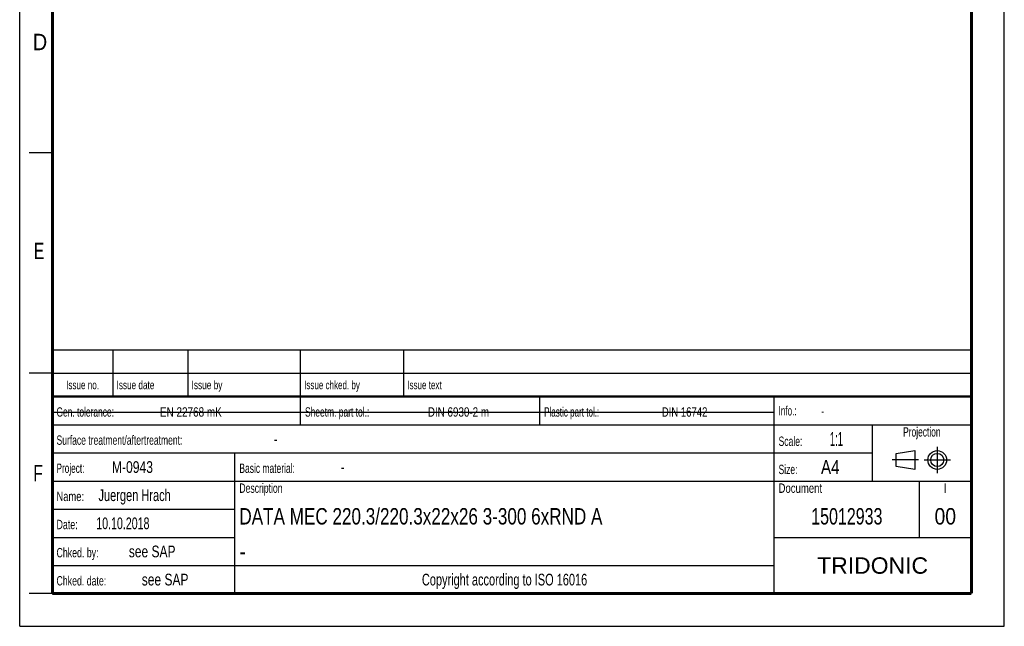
# Model space of a CAD drawing. Header units: millimetres. Extents: x 0 to 210, y 0 to 297.
# Tile 1 of 21: x 0 to 210, y 0 to 129. Entities that reach past the tile are written whole.
import ezdxf
from ezdxf.enums import TextEntityAlignment as Align

# ---------------------------------------------------------------- set-up
doc = ezdxf.new("R2010")
doc.units = ezdxf.units.MM
doc.header["$LTSCALE"] = 19.36
doc.linetypes.add('CENTER', pattern=[0.6, 0.375, -0.075, 0.075, -0.075])
doc.layers.get('0').update_dxf_attribs({"linetype": 'CONTINUOUS'})
doc.layers.add('DEFAULT_1', color=7, linetype='CENTER')
doc.layers.add('Z_NOTICE', color=7, linetype='CONTINUOUS')
doc.styles.get("Standard").update_dxf_attribs({"font": 'txt', "width": 0.7})
doc.styles.add('TEXTSTYLE_2', font='txt', dxfattribs={"width": 0.75})
doc.styles.add('TEXTSTYLE_5', font='arial.ttf')

# ---------------------------------------------------------------- blocks, each defined once
blk = doc.blocks.new('PROJEKTIONSMETHODE_BL0', base_point=(192.31, 35.47))
at = {"color": 2, "linetype": 'CONTINUOUS'}
for p, q in [((186.91, 36.87), (190.91, 37.47)), ((186.91, 34.07), (186.91, 36.87)), ((190.91, 37.47), (190.91, 33.47)), ((190.91, 33.47), (186.91, 34.07))]:
    blk.add_line(p, q, dxfattribs=at)
for radius in [2, 1.4]:
    blk.add_circle((195.71, 35.47), radius, dxfattribs=at)
at = {"layer": 'DEFAULT_1', "color": 2, "linetype": 'CENTER'}
for p, q in [((195.71, 38.27), (195.71, 32.67)), ((191.71, 35.47), (186.11, 35.47)), ((192.91, 35.47), (198.5, 35.47))]:
    blk.add_line(p, q, dxfattribs=at)

msp = doc.modelspace()

# ---------------------------------------------------------------- linework, layer by layer
at = {"color": 2, "linetype": 'CONTINUOUS'}
for p, q in [((0, 0), (0, 297)), ((210, 0), (210, 297)), ((7, 101), (2, 101)), ((6.914, 48.96), (6.914, 58.96)), ((6.914, 58.96), (202.914, 58.96)), ((19.914, 48.96), (19.914, 58.96)), ((35.914, 48.96), (35.914, 58.96)), ((59.914, 48.96), (59.914, 58.96)), ((81.914, 48.96), (81.914, 58.96)), ((202.914, 48.96), (202.914, 58.96)), ((7, 54), (2, 54)), ((6.914, 53.96), (202.914, 53.96)), ((6.914, 6.96), (6.914, 48.96)), ((6.914, 48.96), (202.914, 48.96)), ((6.914, 48.96), (202.914, 48.96)), ((59.914, 42.96), (59.914, 48.96)), ((110.914, 42.96), (110.914, 48.96)), ((160.914, 6.96), (160.914, 48.96)), ((202.914, 6.96), (202.914, 48.96)), ((6.914, 42.96), (202.914, 42.96)), ((181.914, 30.96), (181.914, 42.96)), ((6.914, 36.96), (181.914, 36.96)), ((45.914, 6.96), (45.914, 36.96)), ((6.914, 30.96), (202.914, 30.96)), ((191.914, 18.96), (191.914, 30.96)), ((6.914, 24.96), (45.914, 24.96)), ((6.914, 18.96), (45.914, 18.96)), ((160.914, 18.96), (202.914, 18.96)), ((6.914, 12.96), (160.914, 12.96)), ((7, 7), (2, 7)), ((6.914, 6.96), (202.914, 6.96)), ((0, 0), (210, 0))]:
    msp.add_line(p, q, dxfattribs=at)
at = {"color": 7, "linetype": 'CONTINUOUS'}
msp.add_line((6.949, 45.693), (160.749, 45.693), dxfattribs=at)
for points, const_width in [([(7, 7), (7, 290)], 0.7), ([(203, 7), (203, 290)], 0.7), ([(7, 49), (203, 49)], 0.5), ([(7, 7), (203, 7)], 0.7)]:
    msp.add_lwpolyline(points, dxfattribs=dict(at, const_width=const_width))

# ---------------------------------------------------------------- block references
at = {"color": 2, "linetype": 'CONTINUOUS'}
msp.add_blockref('PROJEKTIONSMETHODE_BL0', (192.305, 35.47), dxfattribs=at)

# ---------------------------------------------------------------- texts
at = {"color": 5, "linetype": 'CONTINUOUS', "style": 'TEXTSTYLE_2'}
for s, width, p in [('D', 0.904762, (2.807, 122.857)), ('E', 0.714286, (3.002, 78.302)), ('F', 0.714286, (2.922, 30.897))]:
    msp.add_text(s, height=3.5, dxfattribs=dict(at, width=width)).set_placement(p)
at = {"layer": 'Z_NOTICE', "color": 5, "linetype": 'CONTINUOUS', "style": 'TEXTSTYLE_2'}
for s, height, width, p in [('Issue date ', 1.8, 0.725108, (20.664, 50.56)), ('Issue by ', 1.8, 0.732804, (36.664, 50.56)), ('Issue chked. by', 1.8, 0.711111, (60.664, 50.56)), ('Issue text ', 1.8, 0.712121, (82.664, 50.56)), ('Gen. tolerance:', 2, 0.669841, (7.851, 44.71)), ('EN 22768 mK', 2, 0.792208, (29.911, 44.71)), ('Sheetm. part tol.:', 2, 0.67328, (60.851, 44.71)), ('DIN 6930-2 m', 2, 0.78373, (87.053, 44.71)), ('Plastic part tol.:', 2, 0.642857, (111.851, 44.71)), ('DIN 16742', 2, 0.759259, (136.958, 44.71)), ('Info.: ', 2, 0.64966, (161.851, 44.96)), ('Surface treatment/aftertreatment: ', 2, 0.681373, (7.851, 38.71)), ('Scale:  ', 2, 0.684524, (161.851, 38.46)), ('1:1', 3, 0.5, (172.803, 38.46)), ('-', 2.5, 0.714286, (54.184, 38.71)), ('Project: ', 2, 0.656085, (7.851, 32.71)), ('M-0943', 2.5, 0.77381, (19.661, 32.71)), ('Basic material: ', 2, 0.675595, (46.851, 32.71)), ('-', 2.5, 0.714286, (68.47, 32.71)), ('Size: ', 2, 0.678571, (161.851, 32.46)), (' A4', 3, 0.809524, (169.994, 32.46)), ('Juergen Hrach', 2.5, 0.703297, (16.803, 26.71)), ('Description', 2, 0.688312, (46.851, 28.46)), ('Document', 2, 0.761905, (161.851, 28.46)), ('Name: ', 2, 0.746032, (7.851, 26.71)), ('10.10.2018', 2.5, 0.678571, (16.327, 20.71)), ('Date: ', 2, 0.706349, (7.851, 20.71)), ('Chked. by: ', 2, 0.701299, (7.851, 14.71)), ('see SAP', 2.5, 0.765306, (23.28, 14.71)), ('Chked. date: ', 2, 0.699634, (7.851, 8.71)), ('see SAP', 2.5, 0.765306, (26.042, 8.71))]:
    msp.add_text(s, height=height, dxfattribs=dict(at, width=width)).set_placement(p)
for s, height, width, p in [('Issue no.', 1.8, 0.719577, (13.414, 50.56)), ('Projection', 2, 0.671429, (192.414, 40.46)), ('I', 2, 0.833333, (197.414, 28.46)), ('Copyright according to ISO 16016', 2.5, 0.700149, (103.414, 8.71))]:
    msp.add_text(s, height=height, dxfattribs=dict(at, width=width)).set_placement(p, align=Align.CENTER)
at = {"layer": 'Z_NOTICE', "color": 5, "linetype": 'CONTINUOUS', "width": 0.714286}
msp.add_text('-', height=1.8, dxfattribs=at).set_placement((170.946, 44.96))
at = {"layer": 'Z_NOTICE', "color": 7, "linetype": 'CONTINUOUS', "style": 'TEXTSTYLE_2'}
for s, width, p in [('DATA MEC 220.3/220.3x22x26 3-300 6xRND A', 0.779167, (46.851, 21.71)), ('-', 0.904762, (46.851, 14.21))]:
    msp.add_text(s, height=3.5, dxfattribs=dict(at, width=width)).set_placement(p)
for s, width, p in [('15012933', 0.729167, (176.414, 21.71)), ('00', 0.880952, (197.414, 21.71))]:
    msp.add_text(s, height=3.5, dxfattribs=dict(at, width=width)).set_placement(p, align=Align.CENTER)
at = {"layer": 'Z_NOTICE', "color": 5, "linetype": 'CONTINUOUS', "style": 'TEXTSTYLE_5'}
msp.add_text('TRIDONIC', height=3.5, dxfattribs=at).set_placement((181.914, 11.21), align=Align.CENTER)

doc.saveas('drawing.dxf')
